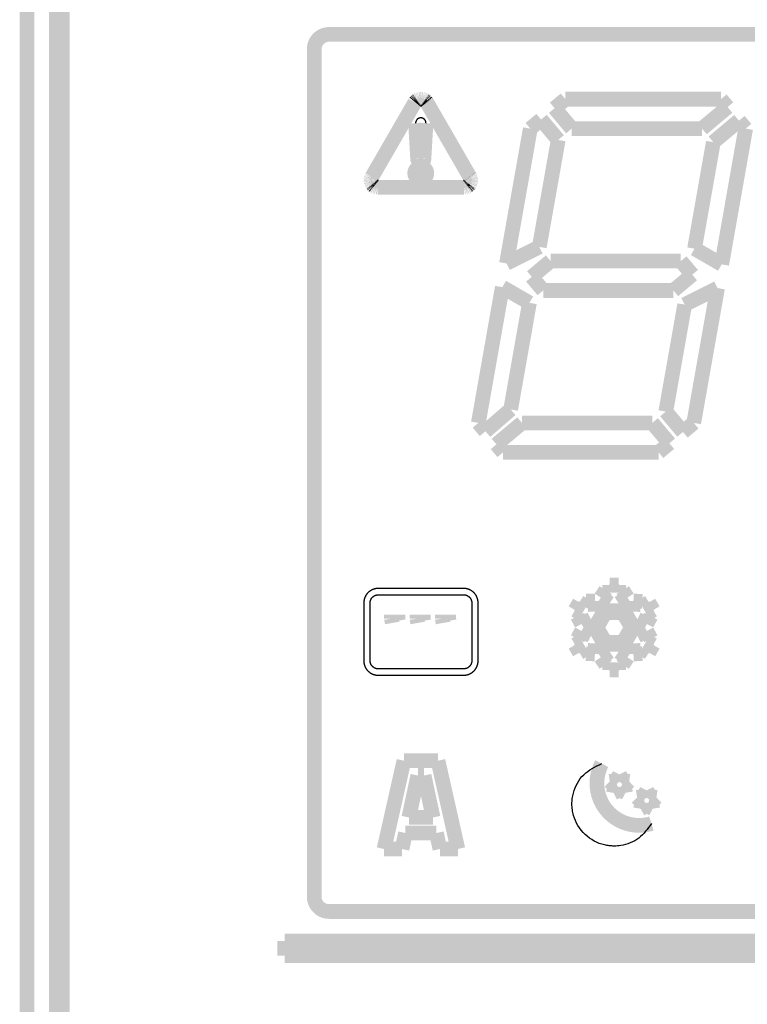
# Model space of a CAD drawing. Header units: inches. Extents: x -832 to -627, y -264 to 26.
# Tile 3 of 23: x -798 to -774, y -62 to -29. Entities that reach past the tile are written whole.
import ezdxf

# ---------------------------------------------------------------- set-up
doc = ezdxf.new("R2010")
doc.units = ezdxf.units.IN
doc.linetypes.add('DOT_CENTER', pattern=[14, 12, -1, 0, -1])
doc.layers.add('1', color=7, linetype='Continuous')

# ---------------------------------------------------------------- blocks, each defined once
blk = doc.blocks.new('Scatola_comando_Climastar__1', base_point=(-798.45, -82.95))
at = {"color": 7, "linetype": 'Continuous', "const_width": 0.5}
for points in [[(-798.2, -8.8), (-798.2, -79.2)], [(-797.2, -79.2), (-797.2, -8.8)], [(-788.951, -59.9), (-760.132, -59.9)]]:
    blk.add_lwpolyline(points, dxfattribs=at)
blk = doc.blocks.new('MEMBRANA__2', base_point=(-797.25, -81.75))
at = {"color": 7, "linetype": 'Continuous', "const_width": 0.5}
for points in [[(-797, -8.5), (-797, -79.5)], [(-787.951, -29.1), (-761.132, -29.1)], [(-788.451, -58.4), (-788.451, -29.6)], [(-784.99, -31.36), (-784.996, -31.366)], [(-784.984, -31.355), (-784.99, -31.36)], [(-784.978, -31.35), (-784.984, -31.355)], [(-784.971, -31.345), (-784.978, -31.35)], [(-784.965, -31.341), (-784.971, -31.345)], [(-784.958, -31.336), (-784.965, -31.341)], [(-784.951, -31.332), (-784.958, -31.336)], [(-784.944, -31.328), (-784.951, -31.332)], [(-784.937, -31.325), (-784.944, -31.328)], [(-784.93, -31.321), (-784.937, -31.325)], [(-784.922, -31.318), (-784.93, -31.321)], [(-784.915, -31.315), (-784.922, -31.318)], [(-784.907, -31.312), (-784.915, -31.315)], [(-784.9, -31.31), (-784.907, -31.312)], [(-784.892, -31.308), (-784.9, -31.31)], [(-784.884, -31.306), (-784.892, -31.308)], [(-784.877, -31.304), (-784.884, -31.306)], [(-784.869, -31.303), (-784.877, -31.304)], [(-784.861, -31.302), (-784.869, -31.303)], [(-784.854, -31.301), (-784.861, -31.302)], [(-784.846, -31.3), (-784.854, -31.301)], [(-784.838, -31.3), (-784.846, -31.3)], [(-784.831, -31.3), (-784.838, -31.3)], [(-784.823, -31.3), (-784.831, -31.3)], [(-784.816, -31.3), (-784.823, -31.3)], [(-784.808, -31.301), (-784.816, -31.3)], [(-784.801, -31.302), (-784.808, -31.301)], [(-784.793, -31.303), (-784.801, -31.302)], [(-784.785, -31.304), (-784.793, -31.303)], [(-784.777, -31.306), (-784.785, -31.304)], [(-784.77, -31.308), (-784.777, -31.306)], [(-784.762, -31.31), (-784.77, -31.308)], [(-784.755, -31.312), (-784.762, -31.31)], [(-784.747, -31.315), (-784.755, -31.312)], [(-784.74, -31.318), (-784.747, -31.315)], [(-784.732, -31.321), (-784.74, -31.318)], [(-784.725, -31.325), (-784.732, -31.321)], [(-784.718, -31.328), (-784.725, -31.325)], [(-784.711, -31.332), (-784.718, -31.328)], [(-784.704, -31.336), (-784.711, -31.332)], [(-784.697, -31.341), (-784.704, -31.336)], [(-784.691, -31.345), (-784.697, -31.341)], [(-784.684, -31.35), (-784.691, -31.345)], [(-784.678, -31.355), (-784.684, -31.35)], [(-784.672, -31.36), (-784.678, -31.355)], [(-784.666, -31.366), (-784.672, -31.36)], [(-779.924, -31.3), (-780.29, -31.607)], [(-774.644, -31.3), (-779.924, -31.3)], [(-774.417, -31.57), (-774.644, -31.3)], [(-785.038, -31.419), (-786.493, -33.939)], [(-785.036, -31.416), (-785.038, -31.419)], [(-785.034, -31.412), (-785.036, -31.416)], [(-785.031, -31.407), (-785.034, -31.412)], [(-785.027, -31.401), (-785.031, -31.407)], [(-785.022, -31.395), (-785.027, -31.401)], [(-785.017, -31.389), (-785.022, -31.395)], [(-785.012, -31.383), (-785.017, -31.389)], [(-785.007, -31.377), (-785.012, -31.383)], [(-785.001, -31.371), (-785.007, -31.377)], [(-784.996, -31.366), (-785.001, -31.371)], [(-784.66, -31.371), (-784.666, -31.366)], [(-784.655, -31.377), (-784.66, -31.371)], [(-784.65, -31.383), (-784.655, -31.377)], [(-784.645, -31.389), (-784.65, -31.383)], [(-784.64, -31.395), (-784.645, -31.389)], [(-784.635, -31.401), (-784.64, -31.395)], [(-784.631, -31.407), (-784.635, -31.401)], [(-784.626, -31.414), (-784.631, -31.407)], [(-783.172, -33.934), (-784.626, -31.414)], [(-780.29, -31.607), (-779.709, -32.3)], [(-775.287, -32.3), (-774.417, -31.57)], [(-780.75, -31.993), (-781.116, -32.3)], [(-780.169, -32.686), (-780.75, -31.993)], [(-774.032, -32.03), (-774.902, -32.76)], [(-773.805, -32.3), (-774.032, -32.03)], [(-784.94, -33.329), (-785.011, -32.119)], [(-784.657, -32.114), (-784.728, -33.329)], [(-781.116, -32.3), (-781.924, -36.881)], [(-779.709, -32.3), (-775.287, -32.3)], [(-774.618, -36.913), (-773.805, -32.3)], [(-780.81, -36.32), (-780.169, -32.686)], [(-774.902, -32.76), (-775.54, -36.38)], [(-786.521, -34.037), (-786.522, -34.045)], [(-786.52, -34.021), (-786.521, -34.029)], [(-786.521, -34.029), (-786.521, -34.037)], [(-786.519, -34.013), (-786.52, -34.021)], [(-786.517, -34.005), (-786.519, -34.013)], [(-786.515, -33.998), (-786.517, -34.005)], [(-786.513, -33.99), (-786.515, -33.998)], [(-786.511, -33.982), (-786.513, -33.99)], [(-786.509, -33.975), (-786.511, -33.982)], [(-786.506, -33.968), (-786.509, -33.975)], [(-786.503, -33.96), (-786.506, -33.968)], [(-786.5, -33.953), (-786.503, -33.96)], [(-786.497, -33.946), (-786.5, -33.953)], [(-786.493, -33.939), (-786.497, -33.946)], [(-783.17, -33.938), (-783.172, -33.934)], [(-783.167, -33.942), (-783.17, -33.938)], [(-783.165, -33.946), (-783.167, -33.942)], [(-783.162, -33.953), (-783.165, -33.946)], [(-783.159, -33.96), (-783.162, -33.953)], [(-783.156, -33.968), (-783.159, -33.96)], [(-783.153, -33.975), (-783.156, -33.968)], [(-783.151, -33.982), (-783.153, -33.975)], [(-783.148, -33.99), (-783.151, -33.982)], [(-783.146, -33.998), (-783.148, -33.99)], [(-783.145, -34.005), (-783.146, -33.998)], [(-783.143, -34.013), (-783.145, -34.005)], [(-783.142, -34.021), (-783.143, -34.013)], [(-783.141, -34.029), (-783.142, -34.021)], [(-783.14, -34.037), (-783.141, -34.029)], [(-783.14, -34.045), (-783.14, -34.037)], [(-786.522, -34.045), (-786.522, -34.053)], [(-786.522, -34.053), (-786.522, -34.061)], [(-786.522, -34.061), (-786.521, -34.069)], [(-786.521, -34.069), (-786.521, -34.077)], [(-786.521, -34.077), (-786.52, -34.085)], [(-786.52, -34.085), (-786.519, -34.093)], [(-786.519, -34.093), (-786.517, -34.101)], [(-786.517, -34.101), (-786.515, -34.109)], [(-786.515, -34.109), (-786.513, -34.116)], [(-786.513, -34.116), (-786.511, -34.124)], [(-786.511, -34.124), (-786.509, -34.131)], [(-786.509, -34.131), (-786.506, -34.139)], [(-786.506, -34.139), (-786.503, -34.146)], [(-786.503, -34.146), (-786.5, -34.153)], [(-786.5, -34.153), (-786.497, -34.16)], [(-786.497, -34.16), (-786.493, -34.167)], [(-786.493, -34.167), (-786.49, -34.173)], [(-786.49, -34.173), (-786.486, -34.18)], [(-786.486, -34.18), (-786.482, -34.186)], [(-786.482, -34.186), (-786.477, -34.192)], [(-786.477, -34.192), (-786.473, -34.199)], [(-786.473, -34.199), (-786.468, -34.205)], [(-786.468, -34.205), (-786.463, -34.211)], [(-786.463, -34.211), (-786.458, -34.216)], [(-786.458, -34.216), (-786.452, -34.222)], [(-786.452, -34.222), (-786.447, -34.228)], [(-786.447, -34.228), (-786.441, -34.233)], [(-786.441, -34.233), (-786.435, -34.238)], [(-786.435, -34.238), (-786.429, -34.243)], [(-786.429, -34.243), (-786.422, -34.248)], [(-786.422, -34.248), (-786.416, -34.253)], [(-786.416, -34.253), (-786.409, -34.257)], [(-786.409, -34.257), (-786.402, -34.261)], [(-786.402, -34.261), (-786.395, -34.265)], [(-786.395, -34.265), (-786.388, -34.269)], [(-786.388, -34.269), (-786.38, -34.272)], [(-786.38, -34.272), (-786.373, -34.275)], [(-786.373, -34.275), (-786.366, -34.278)], [(-786.366, -34.278), (-786.358, -34.281)], [(-786.358, -34.281), (-786.351, -34.283)], [(-786.351, -34.283), (-786.343, -34.285)], [(-786.343, -34.285), (-786.335, -34.287)], [(-786.335, -34.287), (-786.328, -34.289)], [(-786.328, -34.289), (-786.32, -34.29)], [(-786.32, -34.29), (-786.312, -34.291)], [(-786.312, -34.291), (-786.305, -34.292)], [(-786.305, -34.292), (-786.297, -34.293)], [(-786.297, -34.293), (-786.292, -34.293)], [(-786.292, -34.293), (-786.287, -34.293)], [(-786.287, -34.293), (-786.283, -34.293)], [(-786.283, -34.293), (-783.374, -34.293)], [(-783.374, -34.293), (-783.365, -34.293)], [(-783.365, -34.293), (-783.357, -34.292)], [(-783.357, -34.292), (-783.35, -34.291)], [(-783.35, -34.291), (-783.342, -34.29)], [(-783.342, -34.29), (-783.334, -34.289)], [(-783.334, -34.289), (-783.327, -34.287)], [(-783.327, -34.287), (-783.319, -34.285)], [(-783.319, -34.285), (-783.311, -34.283)], [(-783.311, -34.283), (-783.304, -34.281)], [(-783.304, -34.281), (-783.296, -34.278)], [(-783.296, -34.278), (-783.289, -34.275)], [(-783.289, -34.275), (-783.281, -34.272)], [(-783.281, -34.272), (-783.274, -34.269)], [(-783.274, -34.269), (-783.267, -34.265)], [(-783.267, -34.265), (-783.26, -34.261)], [(-783.26, -34.261), (-783.253, -34.257)], [(-783.253, -34.257), (-783.246, -34.253)], [(-783.246, -34.253), (-783.24, -34.248)], [(-783.24, -34.248), (-783.233, -34.243)], [(-783.233, -34.243), (-783.227, -34.238)], [(-783.227, -34.238), (-783.221, -34.233)], [(-783.221, -34.233), (-783.215, -34.228)], [(-783.215, -34.228), (-783.209, -34.222)], [(-783.209, -34.222), (-783.204, -34.216)], [(-783.204, -34.216), (-783.199, -34.211)], [(-783.199, -34.211), (-783.194, -34.205)], [(-783.194, -34.205), (-783.189, -34.199)], [(-783.189, -34.199), (-783.184, -34.192)], [(-783.184, -34.192), (-783.18, -34.186)], [(-783.18, -34.186), (-783.176, -34.18)], [(-783.176, -34.18), (-783.172, -34.173)], [(-783.172, -34.173), (-783.168, -34.167)], [(-783.168, -34.167), (-783.165, -34.16)], [(-783.165, -34.16), (-783.162, -34.153)], [(-783.162, -34.153), (-783.159, -34.146)], [(-783.159, -34.146), (-783.156, -34.139)], [(-783.156, -34.139), (-783.153, -34.131)], [(-783.153, -34.131), (-783.151, -34.124)], [(-783.151, -34.124), (-783.148, -34.116)], [(-783.148, -34.116), (-783.146, -34.109)], [(-783.146, -34.109), (-783.145, -34.101)], [(-783.145, -34.101), (-783.143, -34.093)], [(-783.143, -34.093), (-783.142, -34.085)], [(-783.142, -34.085), (-783.141, -34.077)], [(-783.141, -34.077), (-783.14, -34.069)], [(-783.14, -34.053), (-783.14, -34.045)], [(-783.14, -34.061), (-783.14, -34.053)], [(-783.14, -34.069), (-783.14, -34.061)], [(-781.924, -36.881), (-780.81, -36.32)], [(-775.54, -36.38), (-774.618, -36.913)], [(-780.427, -36.8), (-781.067, -37.337)], [(-776.006, -36.8), (-780.427, -36.8)], [(-775.617, -37.263), (-776.006, -36.8)], [(-781.067, -37.337), (-780.679, -37.8)], [(-776.257, -37.8), (-775.617, -37.263)], [(-782.066, -37.687), (-782.879, -42.3)], [(-781.145, -38.22), (-782.066, -37.687)], [(-774.76, -37.719), (-775.875, -38.28)], [(-775.568, -42.3), (-774.76, -37.719)], [(-780.679, -37.8), (-776.257, -37.8)], [(-781.783, -41.842), (-781.145, -38.22)], [(-775.875, -38.28), (-776.516, -41.914)], [(-782.639, -42.587), (-781.783, -41.842)], [(-776.516, -41.914), (-775.934, -42.607)], [(-782.879, -42.3), (-782.639, -42.587)], [(-781.397, -42.3), (-782.267, -43.03)], [(-776.975, -42.3), (-781.397, -42.3)], [(-776.394, -42.993), (-776.975, -42.3)], [(-775.934, -42.607), (-775.568, -42.3)], [(-782.267, -43.03), (-782.04, -43.3)], [(-776.76, -43.3), (-776.394, -42.993)], [(-782.04, -43.3), (-776.76, -43.3)], [(-778.558, -47.982), (-778.721, -48.234)], [(-778.419, -48.071), (-778.558, -47.982)], [(-778.119, -47.805), (-778.419, -47.805)], [(-778.419, -47.805), (-778.419, -48.071)], [(-778.119, -48.072), (-778.119, -47.805)], [(-777.979, -47.982), (-778.119, -48.072)], [(-777.817, -48.234), (-777.979, -47.982)], [(-779.446, -48.398), (-779.596, -48.658)], [(-779.215, -48.531), (-779.446, -48.398)], [(-778.923, -48.351), (-779.224, -48.351)], [(-779.224, -48.351), (-779.215, -48.531)], [(-778.906, -48.709), (-778.923, -48.351)], [(-778.721, -48.234), (-778.419, -48.428)], [(-778.119, -48.428), (-777.817, -48.234)], [(-777.615, -48.351), (-777.632, -48.71)], [(-777.315, -48.365), (-777.615, -48.351)], [(-777.323, -48.531), (-777.315, -48.365)], [(-777.093, -48.398), (-777.323, -48.531)], [(-776.943, -48.658), (-777.093, -48.398)], [(-779.596, -48.658), (-779.365, -48.791)], [(-778.419, -48.991), (-778.906, -48.709)], [(-778.419, -48.428), (-778.419, -48.991)], [(-778.119, -48.991), (-778.119, -48.428)], [(-777.632, -48.71), (-778.119, -48.991)], [(-777.173, -48.791), (-776.943, -48.658)], [(-785.828, -48.815), (-785.828, -48.948)], [(-785.828, -48.948), (-785.802, -49.097)], [(-785.613, -48.948), (-785.613, -48.815)], [(-785.599, -49.023), (-785.613, -48.948)], [(-784.966, -48.815), (-784.966, -48.948)], [(-784.966, -48.948), (-784.939, -49.097)], [(-784.75, -48.948), (-784.75, -48.815)], [(-784.737, -49.023), (-784.75, -48.948)], [(-784.103, -48.815), (-784.103, -48.948)], [(-784.103, -48.948), (-784.077, -49.097)], [(-783.887, -48.948), (-783.887, -48.815)], [(-783.874, -49.023), (-783.887, -48.948)], [(-779.365, -48.791), (-779.513, -48.867)], [(-779.513, -48.867), (-779.375, -49.134)], [(-779.375, -49.134), (-779.056, -48.969)], [(-779.056, -48.969), (-778.569, -49.251)], [(-777.969, -49.251), (-777.482, -48.969)], [(-777.482, -48.969), (-777.162, -49.134)], [(-777.025, -48.867), (-777.173, -48.791)], [(-777.162, -49.134), (-777.025, -48.867)], [(-779.375, -49.367), (-779.513, -49.634)], [(-779.056, -49.532), (-779.375, -49.367)], [(-778.569, -49.251), (-779.056, -49.532)], [(-777.482, -49.532), (-777.969, -49.251)], [(-777.162, -49.367), (-777.482, -49.532)], [(-777.025, -49.634), (-777.162, -49.367)], [(-779.365, -49.71), (-779.596, -49.843)], [(-779.513, -49.634), (-779.365, -49.71)], [(-778.906, -49.792), (-778.419, -49.51)], [(-778.419, -49.51), (-778.419, -50.073)], [(-778.119, -50.073), (-778.119, -49.51)], [(-778.119, -49.51), (-777.632, -49.791)], [(-777.175, -49.712), (-777.174, -49.709)], [(-776.943, -49.843), (-777.175, -49.712)], [(-777.174, -49.709), (-777.025, -49.634)], [(-779.596, -49.843), (-779.446, -50.103)], [(-779.446, -50.103), (-779.215, -49.97)], [(-779.215, -49.97), (-779.223, -50.136)], [(-778.923, -50.15), (-778.906, -49.792)], [(-778.419, -50.073), (-778.721, -50.267)], [(-777.817, -50.267), (-778.119, -50.073)], [(-777.632, -49.791), (-777.615, -50.15)], [(-777.315, -50.136), (-777.323, -49.964)], [(-777.323, -49.964), (-777.093, -50.103)], [(-777.093, -50.103), (-776.943, -49.843)], [(-779.223, -50.136), (-778.923, -50.15)], [(-778.721, -50.267), (-778.558, -50.519)], [(-778.558, -50.519), (-778.419, -50.43)], [(-778.419, -50.43), (-778.419, -50.696)], [(-778.119, -50.429), (-777.979, -50.519)], [(-778.119, -50.696), (-778.119, -50.429)], [(-777.979, -50.519), (-777.817, -50.267)], [(-777.615, -50.15), (-777.315, -50.136)], [(-778.419, -50.696), (-778.119, -50.696)], [(-785.406, -53.777), (-786.081, -56.777)], [(-784.25, -53.777), (-785.406, -53.777)], [(-783.575, -56.777), (-784.25, -53.777)], [(-785.239, -55.705), (-784.934, -54.28)], [(-784.934, -54.28), (-784.722, -54.28)], [(-784.722, -54.28), (-784.418, -55.705)], [(-778.089, -54.243), (-778.191, -54.449)], [(-777.987, -54.449), (-778.089, -54.243)], [(-778.191, -54.449), (-778.418, -54.482)], [(-778.418, -54.482), (-778.254, -54.642)], [(-778.254, -54.642), (-778.292, -54.869)], [(-778.292, -54.869), (-778.089, -54.762)], [(-778.089, -54.762), (-777.886, -54.869)], [(-777.76, -54.482), (-777.987, -54.449)], [(-777.925, -54.642), (-777.76, -54.482)], [(-777.886, -54.869), (-777.925, -54.642)], [(-777.266, -54.989), (-777.493, -55.023)], [(-777.493, -55.023), (-777.329, -55.183)], [(-777.164, -54.784), (-777.266, -54.989)], [(-777.063, -54.989), (-777.164, -54.784)], [(-776.835, -55.023), (-777.063, -54.989)], [(-777, -55.183), (-776.835, -55.023)], [(-777.329, -55.183), (-777.368, -55.409)], [(-777.368, -55.409), (-777.164, -55.302)], [(-777.164, -55.302), (-776.961, -55.409)], [(-776.961, -55.409), (-777, -55.183)], [(-784.418, -55.705), (-785.239, -55.705)], [(-785.473, -56.777), (-785.353, -56.234)], [(-785.353, -56.234), (-784.303, -56.234)], [(-784.303, -56.234), (-784.184, -56.777)], [(-786.081, -56.777), (-785.473, -56.777)], [(-784.184, -56.777), (-783.575, -56.777)], [(-761.132, -58.9), (-787.951, -58.9)], [(-789.451, -59.9), (-788.951, -59.9)], [(-789.451, -60.4), (-789.451, -59.9)], [(-788.951, -59.9), (-760.132, -59.9)], [(-703.451, -60.4), (-789.451, -60.4)]]:
    blk.add_lwpolyline(points, dxfattribs=at)
for points in [[(-787.951, -29.1, 0.414214), (-788.451, -29.6, 0.414214)], [(-784.94, -33.329, 1), (-784.728, -33.329, 1)], [(-778.69, -53.877, 0.56463), (-777.424, -55.974, 0.56463)], [(-777.424, -55.974, 0.07419), (-777.004, -55.911, 0.07419)], [(-788.451, -58.4, 0.414214), (-787.951, -58.9, 0.414214)]]:
    blk.add_lwpolyline(points, format="xyb", dxfattribs=at)
blk.add_lwpolyline([(-785.039, -33.814, 1), (-784.63, -33.814, 1)], format="xyb", close=True, dxfattribs=at)
at = {"color": 7, "linetype": 'Continuous'}
for points in [[(-784.657, -32.114), (-784.657, -32.105), (-784.658, -32.095), (-784.659, -32.086), (-784.661, -32.076), (-784.663, -32.067), (-784.666, -32.057), (-784.67, -32.048), (-784.674, -32.038), (-784.678, -32.029), (-784.683, -32.02), (-784.689, -32.012), (-784.696, -32.003), (-784.702, -31.995), (-784.71, -31.987), (-784.717, -31.98), (-784.726, -31.974), (-784.732, -31.969), (-784.738, -31.965), (-784.745, -31.961), (-784.751, -31.957), (-784.758, -31.953), (-784.765, -31.95), (-784.772, -31.948), (-784.779, -31.945), (-784.793, -31.941), (-784.807, -31.938), (-784.821, -31.937), (-784.834, -31.936), (-784.847, -31.937), (-784.861, -31.938), (-784.875, -31.941), (-784.888, -31.945), (-784.895, -31.947), (-784.902, -31.95), (-784.909, -31.953), (-784.916, -31.957), (-784.922, -31.96), (-784.929, -31.964), (-784.935, -31.969), (-784.941, -31.973), (-784.949, -31.98), (-784.957, -31.987), (-784.965, -31.995), (-784.972, -32.004), (-784.978, -32.012), (-784.984, -32.021), (-784.99, -32.031), (-784.994, -32.04), (-784.998, -32.05), (-785.002, -32.06), (-785.005, -32.07), (-785.007, -32.08), (-785.009, -32.09), (-785.01, -32.1), (-785.011, -32.109), (-785.011, -32.119)], [(-783.378, -47.925), (-784.098, -47.925), (-784.819, -47.925), (-785.54, -47.925), (-786.261, -47.925), (-786.266, -47.925), (-786.271, -47.925), (-786.273, -47.925), (-786.276, -47.925), (-786.278, -47.925), (-786.28, -47.925), (-786.29, -47.925), (-786.299, -47.925), (-786.317, -47.926), (-786.336, -47.928), (-786.355, -47.93), (-786.374, -47.934), (-786.393, -47.938), (-786.412, -47.943), (-786.431, -47.949), (-786.45, -47.955), (-786.469, -47.963), (-786.488, -47.971), (-786.506, -47.98), (-786.524, -47.99), (-786.542, -48.001), (-786.559, -48.013), (-786.576, -48.025), (-786.593, -48.038), (-786.609, -48.052), (-786.624, -48.067), (-786.639, -48.082), (-786.653, -48.098), (-786.666, -48.114), (-786.679, -48.131), (-786.691, -48.149), (-786.702, -48.166), (-786.712, -48.185), (-786.721, -48.203), (-786.73, -48.222), (-786.737, -48.241), (-786.744, -48.26), (-786.75, -48.279), (-786.755, -48.299), (-786.76, -48.319), (-786.763, -48.339), (-786.766, -48.359), (-786.768, -48.379), (-786.769, -48.398), (-786.769, -48.403), (-786.769, -48.408), (-786.769, -48.41), (-786.769, -48.413), (-786.769, -48.415), (-786.769, -48.418), (-786.769, -48.428), (-786.769, -48.439), (-786.769, -48.524), (-786.769, -48.609), (-786.769, -49.245), (-786.769, -49.881), (-786.769, -50.039), (-786.769, -50.198), (-786.769, -50.278), (-786.769, -50.357), (-786.769, -50.367), (-786.769, -50.377), (-786.769, -50.38), (-786.769, -50.382), (-786.769, -50.384), (-786.769, -50.387), (-786.769, -50.391), (-786.769, -50.396), (-786.768, -50.414), (-786.767, -50.432), (-786.764, -50.451), (-786.761, -50.47), (-786.757, -50.488), (-786.753, -50.507), (-786.747, -50.526), (-786.741, -50.545), (-786.734, -50.564), (-786.726, -50.582), (-786.718, -50.601), (-786.708, -50.619), (-786.698, -50.637), (-786.687, -50.654), (-786.675, -50.671), (-786.662, -50.688), (-786.649, -50.704), (-786.635, -50.719), (-786.62, -50.734), (-786.604, -50.748), (-786.589, -50.762), (-786.572, -50.775), (-786.555, -50.787), (-786.538, -50.798), (-786.52, -50.809), (-786.502, -50.818), (-786.484, -50.827), (-786.465, -50.835), (-786.446, -50.843), (-786.428, -50.849), (-786.409, -50.855), (-786.39, -50.859), (-786.371, -50.863), (-786.352, -50.867), (-786.334, -50.869), (-786.315, -50.871), (-786.297, -50.872), (-786.279, -50.872)], [(-786.279, -50.656), (-786.298, -50.656), (-786.317, -50.654), (-786.337, -50.65), (-786.356, -50.645), (-786.366, -50.642), (-786.376, -50.639), (-786.386, -50.635), (-786.395, -50.63), (-786.405, -50.626), (-786.414, -50.621), (-786.424, -50.615), (-786.433, -50.609), (-786.442, -50.603), (-786.45, -50.596), (-786.459, -50.589), (-786.467, -50.582), (-786.475, -50.574), (-786.482, -50.566), (-786.489, -50.558), (-786.496, -50.55), (-786.503, -50.541), (-786.509, -50.532), (-786.515, -50.523), (-786.52, -50.514), (-786.525, -50.504), (-786.529, -50.494), (-786.533, -50.485), (-786.537, -50.475), (-786.542, -50.461), (-786.546, -50.446), (-786.549, -50.432), (-786.551, -50.418), (-786.553, -50.404), (-786.553, -50.39), (-786.554, -50.386), (-786.554, -50.383), (-786.554, -50.381), (-786.554, -50.379), (-786.554, -50.377), (-786.554, -50.375), (-786.554, -50.368), (-786.554, -50.36), (-786.554, -50.3), (-786.554, -50.239), (-786.554, -49.952), (-786.554, -49.666), (-786.554, -49.092), (-786.554, -48.518), (-786.554, -48.471), (-786.554, -48.423), (-786.554, -48.42), (-786.554, -48.417), (-786.554, -48.416), (-786.554, -48.414), (-786.554, -48.413), (-786.554, -48.412), (-786.553, -48.406), (-786.553, -48.401), (-786.552, -48.39), (-786.551, -48.379), (-786.549, -48.368), (-786.547, -48.356), (-786.545, -48.345), (-786.541, -48.334), (-786.538, -48.323), (-786.534, -48.313), (-786.529, -48.302), (-786.524, -48.292), (-786.519, -48.281), (-786.513, -48.271), (-786.507, -48.261), (-786.5, -48.252), (-786.493, -48.242), (-786.485, -48.233), (-786.477, -48.225), (-786.468, -48.216), (-786.46, -48.208), (-786.451, -48.201), (-786.441, -48.193), (-786.432, -48.187), (-786.421, -48.18), (-786.409, -48.173), (-786.398, -48.167), (-786.386, -48.162), (-786.374, -48.157), (-786.363, -48.153), (-786.351, -48.15), (-786.339, -48.147), (-786.327, -48.144), (-786.315, -48.143), (-786.303, -48.141), (-786.292, -48.141), (-786.286, -48.14), (-786.281, -48.14), (-786.279, -48.14), (-786.278, -48.14), (-786.276, -48.14), (-786.274, -48.14), (-786.271, -48.14), (-786.268, -48.14), (-786.256, -48.14), (-786.243, -48.14), (-785.527, -48.14), (-784.81, -48.14), (-784.094, -48.14), (-783.378, -48.14)], [(-786.279, -50.872), (-785.558, -50.872), (-784.837, -50.872), (-784.117, -50.872), (-783.396, -50.872), (-783.391, -50.872), (-783.386, -50.872), (-783.384, -50.872), (-783.381, -50.872), (-783.378, -50.872), (-783.376, -50.872), (-783.367, -50.872), (-783.358, -50.872), (-783.339, -50.871), (-783.321, -50.869), (-783.302, -50.866), (-783.283, -50.863), (-783.264, -50.859), (-783.245, -50.854), (-783.226, -50.848), (-783.207, -50.841), (-783.188, -50.834), (-783.169, -50.825), (-783.151, -50.816), (-783.132, -50.806), (-783.115, -50.795), (-783.097, -50.784), (-783.08, -50.771), (-783.064, -50.758), (-783.048, -50.744), (-783.032, -50.73), (-783.018, -50.714), (-783.004, -50.699), (-782.99, -50.682), (-782.978, -50.665), (-782.966, -50.648), (-782.955, -50.63), (-782.945, -50.612), (-782.935, -50.594), (-782.927, -50.575), (-782.919, -50.556), (-782.913, -50.537), (-782.907, -50.518), (-782.901, -50.498), (-782.897, -50.478), (-782.893, -50.457), (-782.891, -50.438), (-782.889, -50.418), (-782.888, -50.398), (-782.888, -50.393), (-782.887, -50.389), (-782.887, -50.386), (-782.887, -50.384), (-782.887, -50.381), (-782.887, -50.379), (-782.887, -50.368), (-782.887, -50.357), (-782.887, -50.272), (-782.887, -50.187), (-782.887, -49.552), (-782.887, -48.916), (-782.887, -48.757), (-782.887, -48.598), (-782.887, -48.519), (-782.887, -48.439), (-782.887, -48.429), (-782.887, -48.419), (-782.887, -48.417), (-782.887, -48.415), (-782.887, -48.412), (-782.887, -48.41), (-782.887, -48.406), (-782.888, -48.401), (-782.888, -48.383), (-782.89, -48.364), (-782.892, -48.346), (-782.895, -48.327), (-782.899, -48.308), (-782.904, -48.289), (-782.909, -48.271), (-782.915, -48.252), (-782.922, -48.233), (-782.93, -48.214), (-782.939, -48.196), (-782.948, -48.178), (-782.959, -48.16), (-782.97, -48.143), (-782.982, -48.126), (-782.995, -48.109), (-783.008, -48.093), (-783.022, -48.077), (-783.037, -48.063), (-783.052, -48.048), (-783.068, -48.035), (-783.085, -48.022), (-783.101, -48.01), (-783.119, -47.998), (-783.137, -47.988), (-783.155, -47.978), (-783.173, -47.969), (-783.191, -47.961), (-783.21, -47.954), (-783.229, -47.948), (-783.248, -47.942), (-783.267, -47.937), (-783.286, -47.933), (-783.304, -47.93), (-783.323, -47.928), (-783.341, -47.926), (-783.36, -47.925), (-783.378, -47.925)], [(-783.378, -48.14), (-783.359, -48.141), (-783.339, -48.143), (-783.32, -48.146), (-783.3, -48.151), (-783.29, -48.155), (-783.281, -48.158), (-783.271, -48.162), (-783.261, -48.166), (-783.252, -48.171), (-783.242, -48.176), (-783.233, -48.182), (-783.224, -48.187), (-783.215, -48.194), (-783.206, -48.2), (-783.198, -48.207), (-783.19, -48.215), (-783.182, -48.222), (-783.174, -48.23), (-783.167, -48.238), (-783.16, -48.247), (-783.154, -48.256), (-783.148, -48.265), (-783.142, -48.274), (-783.137, -48.283), (-783.132, -48.293), (-783.127, -48.302), (-783.123, -48.312), (-783.119, -48.322), (-783.115, -48.336), (-783.111, -48.35), (-783.108, -48.365), (-783.105, -48.379), (-783.104, -48.393), (-783.103, -48.407), (-783.103, -48.41), (-783.103, -48.414), (-783.103, -48.416), (-783.103, -48.417), (-783.103, -48.419), (-783.103, -48.421), (-783.103, -48.429), (-783.103, -48.436), (-783.103, -48.497), (-783.103, -48.557), (-783.103, -48.844), (-783.103, -49.131), (-783.103, -49.705), (-783.103, -50.279), (-783.103, -50.326), (-783.103, -50.373), (-783.103, -50.376), (-783.103, -50.379), (-783.103, -50.381), (-783.103, -50.382), (-783.103, -50.384), (-783.103, -50.385), (-783.103, -50.39), (-783.103, -50.396), (-783.104, -50.407), (-783.105, -50.418), (-783.107, -50.429), (-783.109, -50.44), (-783.112, -50.451), (-783.115, -50.463), (-783.119, -50.473), (-783.123, -50.484), (-783.127, -50.495), (-783.132, -50.505), (-783.138, -50.515), (-783.144, -50.525), (-783.15, -50.535), (-783.157, -50.545), (-783.164, -50.554), (-783.172, -50.563), (-783.18, -50.572), (-783.188, -50.58), (-783.197, -50.588), (-783.206, -50.596), (-783.215, -50.603), (-783.225, -50.61), (-783.236, -50.617), (-783.247, -50.623), (-783.259, -50.629), (-783.27, -50.635), (-783.282, -50.639), (-783.294, -50.643), (-783.306, -50.647), (-783.318, -50.65), (-783.33, -50.652), (-783.341, -50.654), (-783.353, -50.655), (-783.365, -50.656), (-783.37, -50.656), (-783.376, -50.656), (-783.377, -50.656), (-783.379, -50.656), (-783.381, -50.656), (-783.382, -50.656), (-783.385, -50.656), (-783.388, -50.656), (-783.401, -50.656), (-783.413, -50.656), (-784.13, -50.656), (-784.846, -50.656), (-785.563, -50.656), (-786.279, -50.656)], [(-785.828, -48.815), (-785.866, -48.815), (-785.903, -48.815), (-785.907, -48.815), (-785.911, -48.815), (-785.914, -48.815), (-785.916, -48.815), (-785.917, -48.815), (-785.918, -48.815), (-785.918, -48.815), (-785.919, -48.815), (-785.919, -48.815), (-785.92, -48.815), (-785.922, -48.815), (-785.924, -48.815), (-785.926, -48.814), (-785.928, -48.814), (-785.93, -48.813), (-785.931, -48.812), (-785.933, -48.81), (-785.935, -48.809), (-785.936, -48.808), (-785.937, -48.806), (-785.939, -48.805), (-785.94, -48.803), (-785.94, -48.801), (-785.941, -48.799), (-785.942, -48.797), (-785.942, -48.795), (-785.943, -48.793), (-785.943, -48.791), (-785.942, -48.789), (-785.942, -48.786), (-785.941, -48.784), (-785.941, -48.782), (-785.94, -48.781), (-785.94, -48.78), (-785.94, -48.78), (-785.939, -48.779), (-785.939, -48.779), (-785.939, -48.778), (-785.933, -48.768), (-785.926, -48.757), (-785.902, -48.714), (-785.877, -48.672), (-785.811, -48.557), (-785.745, -48.442), (-785.744, -48.44), (-785.743, -48.439), (-785.742, -48.438), (-785.742, -48.437), (-785.741, -48.437), (-785.741, -48.436), (-785.741, -48.436), (-785.741, -48.435), (-785.74, -48.434), (-785.738, -48.432), (-785.737, -48.431), (-785.735, -48.429), (-785.734, -48.428), (-785.732, -48.427), (-785.73, -48.426), (-785.728, -48.426), (-785.726, -48.425), (-785.724, -48.425), (-785.722, -48.424), (-785.721, -48.424), (-785.719, -48.424), (-785.717, -48.425), (-785.715, -48.425), (-785.713, -48.426), (-785.711, -48.426), (-785.709, -48.427), (-785.707, -48.428), (-785.706, -48.429), (-785.704, -48.431), (-785.703, -48.432), (-785.701, -48.434), (-785.7, -48.435), (-785.7, -48.436), (-785.7, -48.436), (-785.7, -48.437), (-785.699, -48.437), (-785.699, -48.438), (-785.698, -48.439), (-785.697, -48.44), (-785.696, -48.442), (-785.63, -48.557), (-785.564, -48.672), (-785.539, -48.714), (-785.515, -48.757), (-785.508, -48.768), (-785.502, -48.778), (-785.502, -48.779), (-785.502, -48.779), (-785.501, -48.78), (-785.501, -48.78), (-785.501, -48.781), (-785.5, -48.782), (-785.5, -48.784), (-785.499, -48.786), (-785.499, -48.789), (-785.498, -48.791), (-785.498, -48.793), (-785.499, -48.795), (-785.499, -48.797), (-785.5, -48.799), (-785.501, -48.801), (-785.501, -48.803), (-785.502, -48.805), (-785.504, -48.806), (-785.505, -48.808), (-785.506, -48.809), (-785.508, -48.81), (-785.51, -48.812), (-785.511, -48.813), (-785.513, -48.814), (-785.515, -48.814), (-785.517, -48.815), (-785.519, -48.815), (-785.521, -48.815), (-785.522, -48.815), (-785.522, -48.815), (-785.523, -48.815), (-785.523, -48.815), (-785.524, -48.815), (-785.525, -48.815), (-785.527, -48.815), (-785.53, -48.815), (-785.534, -48.815), (-785.538, -48.815), (-785.575, -48.815), (-785.613, -48.815)], [(-784.966, -48.815), (-785.003, -48.815), (-785.04, -48.815), (-785.045, -48.815), (-785.049, -48.815), (-785.051, -48.815), (-785.053, -48.815), (-785.054, -48.815), (-785.055, -48.815), (-785.056, -48.815), (-785.056, -48.815), (-785.057, -48.815), (-785.057, -48.815), (-785.059, -48.815), (-785.061, -48.815), (-785.063, -48.814), (-785.065, -48.814), (-785.067, -48.813), (-785.069, -48.812), (-785.07, -48.81), (-785.072, -48.809), (-785.074, -48.808), (-785.075, -48.806), (-785.076, -48.805), (-785.077, -48.803), (-785.078, -48.801), (-785.079, -48.799), (-785.079, -48.797), (-785.08, -48.795), (-785.08, -48.793), (-785.08, -48.791), (-785.08, -48.789), (-785.079, -48.786), (-785.079, -48.784), (-785.078, -48.782), (-785.078, -48.781), (-785.077, -48.78), (-785.077, -48.78), (-785.077, -48.779), (-785.076, -48.779), (-785.076, -48.778), (-785.07, -48.768), (-785.064, -48.757), (-785.039, -48.714), (-785.015, -48.672), (-784.948, -48.557), (-784.882, -48.442), (-784.881, -48.44), (-784.88, -48.439), (-784.88, -48.438), (-784.879, -48.437), (-784.879, -48.437), (-784.879, -48.436), (-784.878, -48.436), (-784.878, -48.435), (-784.877, -48.434), (-784.876, -48.432), (-784.874, -48.431), (-784.873, -48.429), (-784.871, -48.428), (-784.869, -48.427), (-784.867, -48.426), (-784.866, -48.426), (-784.864, -48.425), (-784.862, -48.425), (-784.86, -48.424), (-784.858, -48.424), (-784.856, -48.424), (-784.854, -48.425), (-784.852, -48.425), (-784.85, -48.426), (-784.848, -48.426), (-784.846, -48.427), (-784.845, -48.428), (-784.843, -48.429), (-784.842, -48.431), (-784.84, -48.432), (-784.839, -48.434), (-784.838, -48.435), (-784.837, -48.436), (-784.837, -48.436), (-784.837, -48.437), (-784.837, -48.437), (-784.836, -48.438), (-784.836, -48.439), (-784.835, -48.44), (-784.834, -48.442), (-784.767, -48.557), (-784.701, -48.672), (-784.677, -48.714), (-784.652, -48.757), (-784.646, -48.768), (-784.64, -48.778), (-784.639, -48.779), (-784.639, -48.779), (-784.639, -48.78), (-784.639, -48.78), (-784.638, -48.781), (-784.638, -48.782), (-784.637, -48.784), (-784.636, -48.786), (-784.636, -48.789), (-784.636, -48.791), (-784.636, -48.793), (-784.636, -48.795), (-784.637, -48.797), (-784.637, -48.799), (-784.638, -48.801), (-784.639, -48.803), (-784.64, -48.805), (-784.641, -48.806), (-784.642, -48.808), (-784.644, -48.809), (-784.645, -48.81), (-784.647, -48.812), (-784.649, -48.813), (-784.651, -48.814), (-784.653, -48.814), (-784.655, -48.815), (-784.657, -48.815), (-784.659, -48.815), (-784.659, -48.815), (-784.66, -48.815), (-784.66, -48.815), (-784.661, -48.815), (-784.662, -48.815), (-784.663, -48.815), (-784.665, -48.815), (-784.667, -48.815), (-784.671, -48.815), (-784.675, -48.815), (-784.713, -48.815), (-784.75, -48.815)], [(-784.103, -48.815), (-784.14, -48.815), (-784.178, -48.815), (-784.182, -48.815), (-784.186, -48.815), (-784.188, -48.815), (-784.19, -48.815), (-784.191, -48.815), (-784.193, -48.815), (-784.193, -48.815), (-784.194, -48.815), (-784.194, -48.815), (-784.195, -48.815), (-784.197, -48.815), (-784.199, -48.815), (-784.201, -48.814), (-784.202, -48.814), (-784.204, -48.813), (-784.206, -48.812), (-784.208, -48.81), (-784.209, -48.809), (-784.211, -48.808), (-784.212, -48.806), (-784.213, -48.805), (-784.214, -48.803), (-784.215, -48.801), (-784.216, -48.799), (-784.217, -48.797), (-784.217, -48.795), (-784.217, -48.793), (-784.217, -48.791), (-784.217, -48.789), (-784.217, -48.786), (-784.216, -48.784), (-784.215, -48.782), (-784.215, -48.781), (-784.215, -48.78), (-784.214, -48.78), (-784.214, -48.779), (-784.214, -48.779), (-784.213, -48.778), (-784.207, -48.768), (-784.201, -48.757), (-784.177, -48.714), (-784.152, -48.672), (-784.086, -48.557), (-784.019, -48.442), (-784.018, -48.44), (-784.017, -48.439), (-784.017, -48.438), (-784.016, -48.437), (-784.016, -48.437), (-784.016, -48.436), (-784.016, -48.436), (-784.015, -48.435), (-784.014, -48.434), (-784.013, -48.432), (-784.012, -48.431), (-784.01, -48.429), (-784.008, -48.428), (-784.007, -48.427), (-784.005, -48.426), (-784.003, -48.426), (-784.001, -48.425), (-783.999, -48.425), (-783.997, -48.424), (-783.995, -48.424), (-783.993, -48.424), (-783.991, -48.425), (-783.989, -48.425), (-783.988, -48.426), (-783.986, -48.426), (-783.984, -48.427), (-783.982, -48.428), (-783.98, -48.429), (-783.979, -48.431), (-783.977, -48.432), (-783.976, -48.434), (-783.975, -48.435), (-783.975, -48.436), (-783.975, -48.436), (-783.974, -48.437), (-783.974, -48.437), (-783.974, -48.438), (-783.973, -48.439), (-783.972, -48.44), (-783.971, -48.442), (-783.905, -48.557), (-783.839, -48.672), (-783.814, -48.714), (-783.789, -48.757), (-783.783, -48.768), (-783.777, -48.778), (-783.777, -48.779), (-783.776, -48.779), (-783.776, -48.78), (-783.776, -48.78), (-783.775, -48.781), (-783.775, -48.782), (-783.774, -48.784), (-783.774, -48.786), (-783.773, -48.789), (-783.773, -48.791), (-783.773, -48.793), (-783.773, -48.795), (-783.774, -48.797), (-783.775, -48.799), (-783.775, -48.801), (-783.776, -48.803), (-783.777, -48.805), (-783.778, -48.806), (-783.78, -48.808), (-783.781, -48.809), (-783.783, -48.81), (-783.784, -48.812), (-783.786, -48.813), (-783.788, -48.814), (-783.79, -48.814), (-783.792, -48.815), (-783.794, -48.815), (-783.796, -48.815), (-783.796, -48.815), (-783.797, -48.815), (-783.797, -48.815), (-783.798, -48.815), (-783.799, -48.815), (-783.8, -48.815), (-783.802, -48.815), (-783.804, -48.815), (-783.809, -48.815), (-783.813, -48.815), (-783.85, -48.815), (-783.887, -48.815)], [(-785.599, -49.023), (-785.547, -49.168), (-785.494, -49.313), (-785.481, -49.349), (-785.468, -49.385), (-785.461, -49.403), (-785.455, -49.421), (-785.454, -49.424), (-785.453, -49.426), (-785.452, -49.427), (-785.452, -49.428), (-785.452, -49.429), (-785.451, -49.43), (-785.45, -49.435), (-785.449, -49.439), (-785.446, -49.448), (-785.444, -49.457), (-785.442, -49.466), (-785.441, -49.475), (-785.44, -49.485), (-785.439, -49.494), (-785.439, -49.503), (-785.44, -49.513), (-785.44, -49.522), (-785.441, -49.532), (-785.443, -49.541), (-785.445, -49.551), (-785.447, -49.56), (-785.45, -49.569), (-785.453, -49.578), (-785.456, -49.587), (-785.46, -49.596), (-785.464, -49.604), (-785.471, -49.615), (-785.477, -49.626), (-785.485, -49.636), (-785.492, -49.645), (-785.496, -49.65), (-785.501, -49.654), (-785.502, -49.655), (-785.503, -49.656), (-785.504, -49.657), (-785.505, -49.658), (-785.507, -49.661), (-785.509, -49.663), (-785.518, -49.672), (-785.527, -49.681), (-785.563, -49.716), (-785.598, -49.752), (-785.611, -49.765), (-785.624, -49.778), (-785.625, -49.779), (-785.626, -49.78), (-785.627, -49.78), (-785.628, -49.781), (-785.629, -49.783), (-785.631, -49.785), (-785.633, -49.788), (-785.636, -49.792), (-785.641, -49.799), (-785.646, -49.807), (-785.65, -49.816), (-785.653, -49.824), (-785.655, -49.833), (-785.657, -49.842), (-785.657, -49.852), (-785.658, -49.861), (-785.657, -49.87), (-785.655, -49.879), (-785.654, -49.883), (-785.653, -49.887), (-785.653, -49.889), (-785.652, -49.891), (-785.652, -49.892), (-785.651, -49.893), (-785.651, -49.894), (-785.651, -49.895), (-785.648, -49.903), (-785.645, -49.911), (-785.639, -49.928), (-785.633, -49.944), (-785.621, -49.977), (-785.609, -50.01), (-785.55, -50.172), (-785.491, -50.333), (-785.491, -50.335), (-785.49, -50.337), (-785.49, -50.338), (-785.489, -50.339), (-785.489, -50.339), (-785.489, -50.34), (-785.489, -50.34), (-785.489, -50.341), (-785.488, -50.342), (-785.488, -50.344), (-785.487, -50.346), (-785.487, -50.348), (-785.487, -50.351), (-785.488, -50.353), (-785.488, -50.355), (-785.489, -50.357), (-785.49, -50.359), (-785.491, -50.361), (-785.491, -50.361), (-785.492, -50.362), (-785.492, -50.363), (-785.493, -50.364), (-785.494, -50.365), (-785.496, -50.367), (-785.498, -50.368), (-785.499, -50.369), (-785.501, -50.37), (-785.503, -50.371), (-785.505, -50.372), (-785.507, -50.372), (-785.509, -50.372), (-785.51, -50.372), (-785.51, -50.372), (-785.511, -50.372), (-785.511, -50.372), (-785.512, -50.372), (-785.512, -50.372), (-785.513, -50.372), (-785.516, -50.372), (-785.519, -50.372), (-785.525, -50.372), (-785.531, -50.372), (-785.543, -50.372), (-785.555, -50.372), (-785.605, -50.372), (-785.655, -50.372), (-785.669, -50.372), (-785.683, -50.372), (-785.686, -50.372), (-785.688, -50.372), (-785.689, -50.372), (-785.69, -50.372), (-785.69, -50.372), (-785.691, -50.372), (-785.692, -50.372), (-785.694, -50.372), (-785.696, -50.371), (-785.699, -50.37), (-785.702, -50.369), (-785.704, -50.368), (-785.706, -50.366), (-785.707, -50.365), (-785.708, -50.363), (-785.71, -50.362), (-785.711, -50.36), (-785.712, -50.358), (-785.712, -50.357), (-785.712, -50.357), (-785.713, -50.356), (-785.713, -50.355), (-785.773, -50.189), (-785.833, -50.024), (-785.839, -50.008), (-785.845, -49.992), (-785.848, -49.984), (-785.851, -49.976), (-785.852, -49.973), (-785.853, -49.969), (-785.854, -49.967), (-785.855, -49.965), (-785.855, -49.963), (-785.856, -49.961), (-785.861, -49.946), (-785.865, -49.93), (-785.868, -49.914), (-785.871, -49.897), (-785.872, -49.881), (-785.873, -49.864), (-785.873, -49.847), (-785.872, -49.83), (-785.87, -49.813), (-785.867, -49.796), (-785.864, -49.779), (-785.859, -49.762), (-785.855, -49.749), (-785.85, -49.736), (-785.845, -49.723), (-785.839, -49.711), (-785.832, -49.699), (-785.825, -49.687), (-785.818, -49.675), (-785.81, -49.664), (-785.802, -49.654), (-785.794, -49.644), (-785.789, -49.639), (-785.785, -49.634), (-785.783, -49.632), (-785.781, -49.629), (-785.779, -49.628), (-785.778, -49.627), (-785.777, -49.626), (-785.776, -49.625), (-785.757, -49.605), (-785.737, -49.586), (-785.722, -49.571), (-785.706, -49.555), (-785.702, -49.551), (-785.699, -49.547), (-785.698, -49.546), (-785.697, -49.545), (-785.696, -49.544), (-785.695, -49.543), (-785.693, -49.542), (-785.691, -49.54), (-785.688, -49.535), (-785.685, -49.531), (-785.682, -49.526), (-785.68, -49.521), (-785.676, -49.514), (-785.673, -49.506), (-785.671, -49.498), (-785.67, -49.49), (-785.669, -49.481), (-785.67, -49.473), (-785.67, -49.465), (-785.672, -49.457), (-785.673, -49.453), (-785.674, -49.449), (-785.674, -49.448), (-785.675, -49.447), (-785.675, -49.446), (-785.675, -49.445), (-785.676, -49.443), (-785.677, -49.441), (-785.68, -49.434), (-785.682, -49.426), (-785.688, -49.41), (-785.694, -49.394), (-785.748, -49.246), (-785.802, -49.097)], [(-784.737, -49.023), (-784.684, -49.168), (-784.631, -49.313), (-784.618, -49.349), (-784.605, -49.385), (-784.598, -49.403), (-784.592, -49.421), (-784.591, -49.424), (-784.59, -49.426), (-784.59, -49.427), (-784.589, -49.428), (-784.589, -49.429), (-784.589, -49.43), (-784.587, -49.435), (-784.586, -49.439), (-784.583, -49.448), (-784.581, -49.457), (-784.58, -49.466), (-784.578, -49.475), (-784.577, -49.485), (-784.577, -49.494), (-784.577, -49.503), (-784.577, -49.513), (-784.578, -49.522), (-784.579, -49.532), (-784.58, -49.541), (-784.582, -49.551), (-784.584, -49.56), (-784.587, -49.569), (-784.59, -49.578), (-784.594, -49.587), (-784.598, -49.596), (-784.602, -49.604), (-784.608, -49.615), (-784.615, -49.626), (-784.622, -49.636), (-784.63, -49.645), (-784.634, -49.65), (-784.638, -49.654), (-784.639, -49.655), (-784.64, -49.656), (-784.641, -49.657), (-784.642, -49.658), (-784.644, -49.661), (-784.647, -49.663), (-784.655, -49.672), (-784.664, -49.681), (-784.7, -49.716), (-784.735, -49.752), (-784.749, -49.765), (-784.762, -49.778), (-784.763, -49.779), (-784.763, -49.78), (-784.764, -49.78), (-784.765, -49.781), (-784.766, -49.783), (-784.768, -49.785), (-784.771, -49.788), (-784.774, -49.792), (-784.779, -49.799), (-784.783, -49.807), (-784.787, -49.816), (-784.79, -49.824), (-784.792, -49.833), (-784.794, -49.842), (-784.795, -49.852), (-784.795, -49.861), (-784.794, -49.87), (-784.793, -49.879), (-784.792, -49.883), (-784.791, -49.887), (-784.79, -49.889), (-784.79, -49.891), (-784.789, -49.892), (-784.789, -49.893), (-784.789, -49.894), (-784.788, -49.895), (-784.785, -49.903), (-784.782, -49.911), (-784.776, -49.928), (-784.77, -49.944), (-784.758, -49.977), (-784.746, -50.01), (-784.687, -50.172), (-784.629, -50.333), (-784.628, -50.335), (-784.627, -50.337), (-784.627, -50.338), (-784.627, -50.339), (-784.626, -50.339), (-784.626, -50.34), (-784.626, -50.34), (-784.626, -50.341), (-784.625, -50.342), (-784.625, -50.344), (-784.625, -50.346), (-784.625, -50.348), (-784.625, -50.351), (-784.625, -50.353), (-784.626, -50.355), (-784.626, -50.357), (-784.627, -50.359), (-784.628, -50.361), (-784.629, -50.361), (-784.629, -50.362), (-784.63, -50.363), (-784.63, -50.364), (-784.632, -50.365), (-784.633, -50.367), (-784.635, -50.368), (-784.637, -50.369), (-784.639, -50.37), (-784.64, -50.371), (-784.642, -50.372), (-784.644, -50.372), (-784.646, -50.372), (-784.647, -50.372), (-784.648, -50.372), (-784.648, -50.372), (-784.649, -50.372), (-784.649, -50.372), (-784.65, -50.372), (-784.65, -50.372), (-784.653, -50.372), (-784.656, -50.372), (-784.662, -50.372), (-784.668, -50.372), (-784.68, -50.372), (-784.693, -50.372), (-784.742, -50.372), (-784.792, -50.372), (-784.806, -50.372), (-784.82, -50.372), (-784.823, -50.372), (-784.826, -50.372), (-784.826, -50.372), (-784.827, -50.372), (-784.828, -50.372), (-784.828, -50.372), (-784.83, -50.372), (-784.831, -50.372), (-784.834, -50.371), (-784.836, -50.37), (-784.839, -50.369), (-784.841, -50.368), (-784.843, -50.366), (-784.845, -50.365), (-784.846, -50.363), (-784.847, -50.362), (-784.848, -50.36), (-784.849, -50.358), (-784.849, -50.357), (-784.85, -50.357), (-784.85, -50.356), (-784.85, -50.355), (-784.911, -50.189), (-784.971, -50.024), (-784.976, -50.008), (-784.982, -49.992), (-784.985, -49.984), (-784.988, -49.976), (-784.989, -49.973), (-784.991, -49.969), (-784.991, -49.967), (-784.992, -49.965), (-784.993, -49.963), (-784.993, -49.961), (-784.998, -49.946), (-785.002, -49.93), (-785.006, -49.914), (-785.008, -49.897), (-785.01, -49.881), (-785.011, -49.864), (-785.01, -49.847), (-785.009, -49.83), (-785.008, -49.813), (-785.005, -49.796), (-785.001, -49.779), (-784.997, -49.762), (-784.992, -49.749), (-784.987, -49.736), (-784.982, -49.723), (-784.976, -49.711), (-784.97, -49.699), (-784.963, -49.687), (-784.955, -49.675), (-784.948, -49.664), (-784.94, -49.654), (-784.931, -49.644), (-784.927, -49.639), (-784.922, -49.634), (-784.92, -49.632), (-784.918, -49.629), (-784.917, -49.628), (-784.916, -49.627), (-784.914, -49.626), (-784.913, -49.625), (-784.894, -49.605), (-784.875, -49.586), (-784.859, -49.571), (-784.844, -49.555), (-784.84, -49.551), (-784.836, -49.547), (-784.835, -49.546), (-784.834, -49.545), (-784.833, -49.544), (-784.832, -49.543), (-784.831, -49.542), (-784.829, -49.54), (-784.825, -49.535), (-784.822, -49.531), (-784.82, -49.526), (-784.817, -49.521), (-784.814, -49.514), (-784.811, -49.506), (-784.809, -49.498), (-784.807, -49.49), (-784.807, -49.481), (-784.807, -49.473), (-784.808, -49.465), (-784.809, -49.457), (-784.81, -49.453), (-784.811, -49.449), (-784.812, -49.448), (-784.812, -49.447), (-784.812, -49.446), (-784.813, -49.445), (-784.813, -49.443), (-784.814, -49.441), (-784.817, -49.434), (-784.82, -49.426), (-784.826, -49.41), (-784.831, -49.394), (-784.885, -49.246), (-784.939, -49.097)], [(-783.874, -49.023), (-783.821, -49.168), (-783.769, -49.313), (-783.755, -49.349), (-783.742, -49.385), (-783.736, -49.403), (-783.729, -49.421), (-783.728, -49.424), (-783.728, -49.426), (-783.727, -49.427), (-783.727, -49.428), (-783.726, -49.429), (-783.726, -49.43), (-783.725, -49.435), (-783.723, -49.439), (-783.721, -49.448), (-783.719, -49.457), (-783.717, -49.466), (-783.716, -49.475), (-783.715, -49.485), (-783.714, -49.494), (-783.714, -49.503), (-783.714, -49.513), (-783.715, -49.522), (-783.716, -49.532), (-783.718, -49.541), (-783.719, -49.551), (-783.722, -49.56), (-783.725, -49.569), (-783.728, -49.578), (-783.731, -49.587), (-783.735, -49.596), (-783.739, -49.604), (-783.745, -49.615), (-783.752, -49.626), (-783.759, -49.636), (-783.767, -49.645), (-783.771, -49.65), (-783.775, -49.654), (-783.776, -49.655), (-783.777, -49.656), (-783.778, -49.657), (-783.78, -49.658), (-783.782, -49.661), (-783.784, -49.663), (-783.793, -49.672), (-783.802, -49.681), (-783.837, -49.716), (-783.873, -49.752), (-783.886, -49.765), (-783.899, -49.778), (-783.9, -49.779), (-783.901, -49.78), (-783.902, -49.78), (-783.902, -49.781), (-783.904, -49.783), (-783.905, -49.785), (-783.908, -49.788), (-783.911, -49.792), (-783.916, -49.799), (-783.921, -49.807), (-783.924, -49.816), (-783.927, -49.824), (-783.93, -49.833), (-783.931, -49.842), (-783.932, -49.852), (-783.932, -49.861), (-783.932, -49.87), (-783.93, -49.879), (-783.929, -49.883), (-783.928, -49.887), (-783.928, -49.889), (-783.927, -49.891), (-783.927, -49.892), (-783.926, -49.893), (-783.926, -49.894), (-783.926, -49.895), (-783.923, -49.903), (-783.92, -49.911), (-783.914, -49.928), (-783.907, -49.944), (-783.895, -49.977), (-783.883, -50.01), (-783.825, -50.172), (-783.766, -50.333), (-783.765, -50.335), (-783.765, -50.337), (-783.764, -50.338), (-783.764, -50.339), (-783.764, -50.339), (-783.764, -50.34), (-783.763, -50.34), (-783.763, -50.341), (-783.763, -50.342), (-783.762, -50.344), (-783.762, -50.346), (-783.762, -50.348), (-783.762, -50.351), (-783.762, -50.353), (-783.763, -50.355), (-783.764, -50.357), (-783.764, -50.359), (-783.765, -50.361), (-783.766, -50.361), (-783.766, -50.362), (-783.767, -50.363), (-783.768, -50.364), (-783.769, -50.365), (-783.771, -50.367), (-783.772, -50.368), (-783.774, -50.369), (-783.776, -50.37), (-783.778, -50.371), (-783.78, -50.372), (-783.782, -50.372), (-783.783, -50.372), (-783.785, -50.372), (-783.785, -50.372), (-783.786, -50.372), (-783.786, -50.372), (-783.786, -50.372), (-783.787, -50.372), (-783.788, -50.372), (-783.791, -50.372), (-783.794, -50.372), (-783.8, -50.372), (-783.806, -50.372), (-783.818, -50.372), (-783.83, -50.372), (-783.88, -50.372), (-783.93, -50.372), (-783.944, -50.372), (-783.957, -50.372), (-783.96, -50.372), (-783.963, -50.372), (-783.964, -50.372), (-783.964, -50.372), (-783.965, -50.372), (-783.966, -50.372), (-783.967, -50.372), (-783.968, -50.372), (-783.971, -50.371), (-783.974, -50.37), (-783.976, -50.369), (-783.979, -50.368), (-783.98, -50.366), (-783.982, -50.365), (-783.983, -50.363), (-783.984, -50.362), (-783.985, -50.36), (-783.986, -50.358), (-783.987, -50.357), (-783.987, -50.357), (-783.987, -50.356), (-783.988, -50.355), (-784.048, -50.189), (-784.108, -50.024), (-784.114, -50.008), (-784.12, -49.992), (-784.122, -49.984), (-784.125, -49.976), (-784.127, -49.973), (-784.128, -49.969), (-784.129, -49.967), (-784.13, -49.965), (-784.13, -49.963), (-784.131, -49.961), (-784.136, -49.946), (-784.14, -49.93), (-784.143, -49.914), (-784.145, -49.897), (-784.147, -49.881), (-784.148, -49.864), (-784.148, -49.847), (-784.147, -49.83), (-784.145, -49.813), (-784.142, -49.796), (-784.139, -49.779), (-784.134, -49.762), (-784.13, -49.749), (-784.125, -49.736), (-784.119, -49.723), (-784.113, -49.711), (-784.107, -49.699), (-784.1, -49.687), (-784.093, -49.675), (-784.085, -49.664), (-784.077, -49.654), (-784.068, -49.644), (-784.064, -49.639), (-784.06, -49.634), (-784.058, -49.632), (-784.055, -49.629), (-784.054, -49.628), (-784.053, -49.627), (-784.052, -49.626), (-784.051, -49.625), (-784.031, -49.605), (-784.012, -49.586), (-783.997, -49.571), (-783.981, -49.555), (-783.977, -49.551), (-783.973, -49.547), (-783.972, -49.546), (-783.971, -49.545), (-783.971, -49.544), (-783.97, -49.543), (-783.968, -49.542), (-783.966, -49.54), (-783.963, -49.535), (-783.96, -49.531), (-783.957, -49.526), (-783.954, -49.521), (-783.951, -49.514), (-783.948, -49.506), (-783.946, -49.498), (-783.945, -49.49), (-783.944, -49.481), (-783.944, -49.473), (-783.945, -49.465), (-783.947, -49.457), (-783.948, -49.453), (-783.949, -49.449), (-783.949, -49.448), (-783.949, -49.447), (-783.95, -49.446), (-783.95, -49.445), (-783.951, -49.443), (-783.951, -49.441), (-783.954, -49.434), (-783.957, -49.426), (-783.963, -49.41), (-783.969, -49.394), (-784.023, -49.246), (-784.077, -49.097)], [(-777.004, -55.911), (-777.432, -56.405), (-778.044, -56.659), (-778.156, -56.672), (-778.268, -56.677), (-778.434, -56.667), (-778.593, -56.64), (-779.259, -56.281), (-779.649, -55.634), (-779.689, -55.444), (-779.702, -55.243), (-779.69, -55.057), (-779.654, -54.876), (-779.301, -54.252), (-778.69, -53.877)]]:
    blk.add_spline(points, degree=3, dxfattribs=at)
at = {"layer": '1', "color": 30, "linetype": 'DOT_CENTER', "const_width": 0.25}
for points in [[(-784.609, -33.814), (-785.059, -33.814)], [(-784.834, -33.589), (-784.834, -34.039)]]:
    blk.add_lwpolyline(points, dxfattribs=at)
blk = doc.blocks.new('Scatola_Lae__3', base_point=(-798.45, -82.95))
for name, p in [('Scatola_comando_Climastar__1', (-798.45, -82.95)), ('MEMBRANA__2', (-797.25, -81.75))]:
    blk.add_blockref(name, p)
blk = doc.blocks.new('pannello_Comandi_a_muro__4', base_point=(-798.45, -82.95))
blk.add_blockref('Scatola_Lae__3', (-798.45, -82.95))
blk = doc.blocks.new('Davanti1', base_point=(-744, -44))
blk.add_blockref('pannello_Comandi_a_muro__4', (-798.45, -82.95))

msp = doc.modelspace()

# ---------------------------------------------------------------- block references
msp.add_blockref('Davanti1', (-744, -44))

doc.saveas('drawing.dxf')
